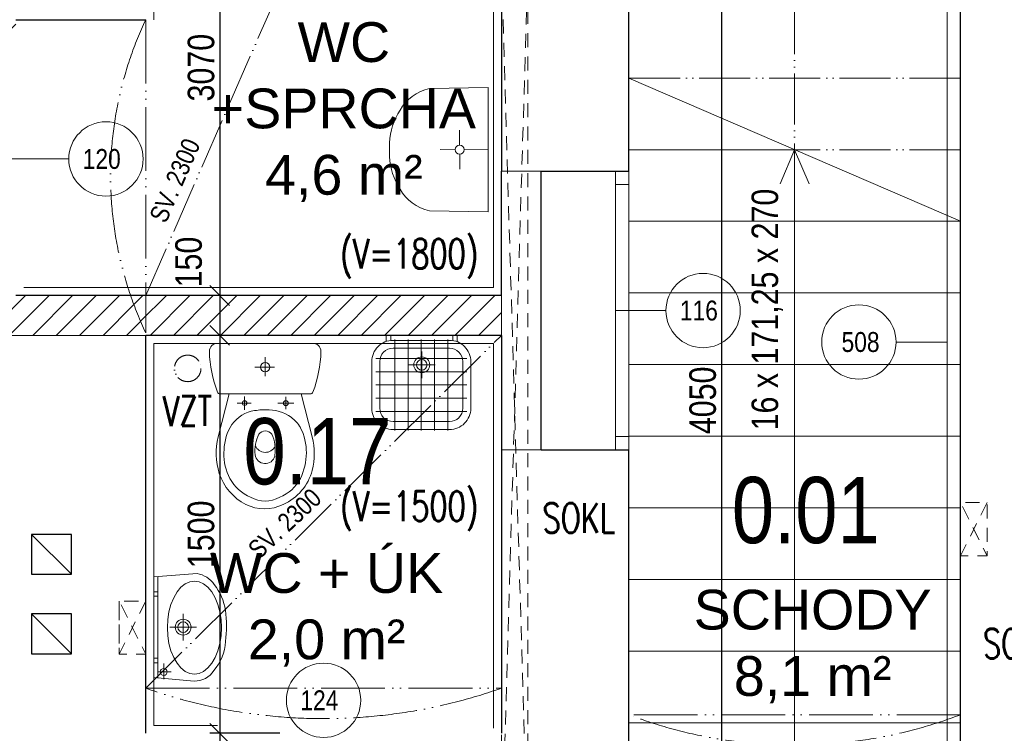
# Model space of a CAD drawing. Header units: millimetres. Extents: x -300958 to -108039, y 30118 to 292543.
# Tile 62 of 256: x -287838 to -284128, y 127265 to 129955. Entities that reach past the tile are written whole.
import ezdxf
from ezdxf.enums import TextEntityAlignment as Align

# ---------------------------------------------------------------- set-up
doc = ezdxf.new("R2010")
doc.units = ezdxf.units.MM
doc.header["$MEASUREMENT"] = 0
doc.linetypes.add('ACAD_ISO05W100', pattern=[33, 24, -3, 0, -3, 0, -3])
doc.linetypes.add('DGN Style 2', pattern=[879.857395, 527.914437, -351.942958])
doc.layers.get('0').update_dxf_attribs({"lineweight": 13})
doc.layers.get('Defpoints').update_dxf_attribs({"color": 3, "lineweight": 13})
for name, color, linetype, lineweight in [('dims', 7, 'Continuous', 9), ('dvere', 7, 'Continuous', 9), ('Materiály', 1, 'Continuous', 13), ('navrh', 1, 'Continuous', 9), ('obklad', 8, 'Continuous', 5), ('popis', 7, 'Continuous', 9), ('PSV', 7, 'Continuous', 13), ('rost', 6, 'Continuous', 0), ('schody', 7, 'Continuous', 13), ('tenka', 7, 'Continuous', 13), ('texts', 3, 'Continuous', 30), ('walls', 7, 'Continuous', 13), ('zařizovací předměty', 7, 'Continuous', 9)]:
    doc.layers.add(name, color=color, linetype=linetype, lineweight=lineweight)
doc.styles.add('GENERATED_STYLE_8', font='arial.ttf')
doc.styles.get("Standard").update_dxf_attribs({"font": 'txt.shx'})
doc.styles.add('STYLE-0', font='ARIALN.TTF')
doc.styles.add('Style-Arial', font='arial.ttf')
doc.dimstyles.new('arch', dxfattribs={"dimscale": 50, "dimtxt": 2.5, "dimasz": 2.5, "dimexe": 1.25, "dimexo": 0.9, "dimtad": 1, "dimdec": 0, "dimtxsty": 'STYLE-0', "dimblk": 'ARCHTICK', "dimcen": 2.5, "dimadec": 0, "dimazin": 0, "dimtfac": 1, "dimtdec": 0, "dimtmove": 2, "dimatfit": 3, "dimldrblk": 'ARCHTICK', "dimfxl": 0, "dimarcsym": 0})

# ---------------------------------------------------------------- blocks, each defined once
blk = doc.blocks.new('wc_kombi')
at = {"color": 0, "linetype": 'ByBlock', "lineweight": -2}
for p, q in [((0.1775, 0), (-0.1775, 0)), ((0.0002, -0.1237), (0.0002, -0.0524)), ((-0.0347, -0.0898), (0.0384, -0.0898)), ((-0.1356, -0.1907), (-0.1773, -0.3527)), ((-0.1706, -0.1907), (0.1706, -0.1907)), ((0.1357, -0.1907), (-0.1356, -0.1907)), ((-0.0778, -0.2013), (-0.0778, -0.2482)), ((0.0775, -0.2004), (0.0775, -0.2501)), ((0.1773, -0.3527), (0.1357, -0.1907)), ((-0.1078, -0.2257), (-0.0478, -0.2257)), ((0.0013, -0.2508), (-0.0024, -0.2508)), ((0.0534, -0.2257), (0.106, -0.2257)), ((-0.0366, -0.4251), (-0.0367, -0.4214))]:
    blk.add_line(p, q, dxfattribs=at)
for centre, radius in [((0, -0.0898), 0.0171), ((-0.0778, -0.2257), 0.00927), ((0.0775, -0.2252), 0.0089)]:
    blk.add_circle(centre, radius, dxfattribs=at)
for centre, radius, start, end in [((-0.1801, -0.0299), 0.03, 84.9385, 181.5621), ((0.1801, -0.0299), 0.03, 358.4383, 95.0618), ((0.2615, -0.0178), 0.4718, 181.5608, 200.6512), ((-0.2615, -0.0178), 0.4718, 339.3489, 358.4387), ((-0.1706, -0.1807), 0.01, 200.6489, 270.0028), ((0.1706, -0.1807), 0.01, 270, 339.3483), ((-0.0114, -0.3985), 0.148, 86.5055, 126.0101), ((0.006, -0.4465), 0.1958, 76.3604, 91.3715), ((0.0217, -0.3796), 0.1271, 29.404, 76.1254), ((-0.0104, -0.3911), 0.1427, 128.0842, 148.8348), ((0.0459, -0.4104), 0.2012, 152.4237, 180.8026), ((-0.0005, -0.3598), 0.0297, 36.344, 144.2662), ((-0.0371, -0.4083), 0.1924, 358.536, 28.2377), ((0.0816, -0.4165), 0.2666, 166.1457, 193.5616), ((0.1001, -0.402), 0.1382, 154.478, 188.0608), ((-0.0958, -0.404), 0.1343, 353.2317, 27.4086), ((-0.0653, -0.4139), 0.2501, 342.2461, 14.1632), ((-0.0006, -0.3697), 0.0413, 206.767, 336.409), ((0.0659, -0.4119), 0.2212, 180.3296, 206.1001), ((0, -0.4154), 0.0378, 194.8362, 353.2743), ((-0.0346, -0.4193), 0.19, 331.7361, 1.8342), ((0.013, -0.4271), 0.1975, 195.246, 245.7395), ((0.0046, -0.437), 0.1552, 207.7501, 247.4669), ((-0.0065, -0.4349), 0.1579, 292.8858, 331.8972), ((-0.019, -0.4276), 0.2019, 297.1495, 341.935), ((0, -0.4814), 0.1131, 240.9792, 299.0208), ((0.0025, -0.4644), 0.1593, 243.6726, 296.3274)]:
    blk.add_arc(centre, radius, start, end, dxfattribs=at)
blk = doc.blocks.new('umyvadlo_1')
at = {"layer": 'zařizovací předměty'}
for p, q in [((135306.9, 3682.7), (134839.2, 3677.7)), ((134839.2, 3677.7), (134845, 3457.2)), ((135074, 3590.2), (135073.1, 3680.2)), ((135306.9, 3682.7), (135305.9, 3462.1)), ((135057, 3572.8), (135000.3, 3572.2)), ((135091.4, 3573.2), (135148.1, 3573.8)), ((135074.4, 3555.8), (135075, 3499.1)), ((135103.2, 3309.4), (135050.9, 3308.9))]:
    blk.add_line(p, q, dxfattribs=at)
blk.add_arc((135074.2, 3573), 17.2, 180.6147766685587, 180.6147593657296, dxfattribs=at)
for centre, major_axis, start_param, end_param in [((134992.2, 3500.1), (-1.8, 169.1), 1.817828, 2.692319), ((135157.8, 3501.9), (-1.8, 169.1), 3.590866, 4.465357), ((135055.1, 3591.9), (-3, 283.1), 2.606109, 3.113176), ((135092.9, 3592.3), (-3, 283.1), 3.170009, 3.677076)]:
    blk.add_ellipse(centre, major_axis=major_axis, ratio=0.9, start_param=start_param, end_param=end_param, dxfattribs=at)
blk = doc.blocks.new('_ArchTick')
at = {"color": 0, "linetype": 'ByBlock', "flags": 128}
blk.add_lwpolyline([(-0.5, -0.5), (0.5, 0.5)], dxfattribs=at)
blk = doc.blocks.new('*D2006')
at = {"layer": 'Defpoints', "color": 0, "linetype": 'Continuous'}
for p in [(-286782.3, 131985), (-287084, 128915), (-286782.3, 128915)]:
    blk.add_point(p, dxfattribs=at)
at = {"layer": 'dims', "color": 0, "linetype": 'Continuous', "lineweight": -2}
for p, q in [((-286857.3, 131985), (-287121.5, 131985)), ((-287084, 131985), (-287084, 128915)), ((-286857.3, 128915), (-287121.5, 128915))]:
    blk.add_line(p, q, dxfattribs=at)
at = {"layer": 'dims', "color": 0, "linetype": 'Continuous', "lineweight": -2, "xscale": 75, "yscale": 75, "zscale": 75}
for p, rotation in [((-287084, 131985), 90), ((-287084, 128915), 270)]:
    blk.add_blockref('_ArchTick', p, dxfattribs=dict(at, rotation=rotation))
at = {"layer": 'dims', "color": 0, "linetype": 'Continuous', "insert": (-287153.8, 129774.2), "char_height": 100, "attachment_point": 5, "rotation": 90, "style": 'STYLE-0'}
blk.add_mtext('3070', dxfattribs=at)
blk = doc.blocks.new('*D2007')
at = {"layer": 'Defpoints', "color": 0, "linetype": 'Continuous'}
for p in [(-286782.3, 128765), (-287084, 127265), (-286782.3, 127265)]:
    blk.add_point(p, dxfattribs=at)
at = {"layer": 'dims', "color": 0, "linetype": 'Continuous', "lineweight": -2}
for p, q in [((-286857.3, 128765), (-287121.5, 128765)), ((-287084, 128765), (-287084, 127265)), ((-286857.3, 127265), (-287121.5, 127265))]:
    blk.add_line(p, q, dxfattribs=at)
at = {"layer": 'dims', "color": 0, "linetype": 'Continuous', "lineweight": -2, "xscale": 75, "yscale": 75, "zscale": 75}
for p, rotation in [((-287084, 128765), 90), ((-287084, 127265), 270)]:
    blk.add_blockref('_ArchTick', p, dxfattribs=dict(at, rotation=rotation))
at = {"layer": 'dims', "color": 0, "linetype": 'Continuous', "insert": (-287153.8, 128015), "char_height": 100, "attachment_point": 5, "rotation": 90, "style": 'STYLE-0'}
blk.add_mtext('1500', dxfattribs=at)
blk = doc.blocks.new('*D2011')
at = {"layer": 'Defpoints', "color": 0, "linetype": 'Continuous'}
for p in [(-286782.3, 127265), (-287084, 127165), (-286782.3, 127165)]:
    blk.add_point(p, dxfattribs=at)
at = {"layer": 'dims', "color": 0, "linetype": 'Continuous', "lineweight": -2}
for p, q in [((-286857.3, 127265), (-287121.5, 127265)), ((-287084, 127265), (-287084, 127165)), ((-286857.3, 127165), (-287121.5, 127165))]:
    blk.add_line(p, q, dxfattribs=at)
at = {"layer": 'dims', "color": 0, "linetype": 'Continuous', "lineweight": -2, "xscale": 75, "yscale": 75, "zscale": 75}
for p, rotation in [((-287084, 127265), 90), ((-287084, 127165), 270)]:
    blk.add_blockref('_ArchTick', p, dxfattribs=dict(at, rotation=rotation))
at = {"layer": 'dims', "color": 0, "linetype": 'Continuous', "insert": (-287200.7, 127042.7), "char_height": 100, "attachment_point": 5, "rotation": 90, "style": 'STYLE-0'}
blk.add_mtext('100', dxfattribs=at)
blk = doc.blocks.new('*D2012')
at = {"layer": 'Defpoints', "color": 0, "linetype": 'Continuous'}
for p in [(-286782.3, 128915), (-287084, 128765), (-286782.3, 128765)]:
    blk.add_point(p, dxfattribs=at)
at = {"layer": 'dims', "color": 0, "linetype": 'Continuous', "lineweight": -2}
for p, q in [((-286857.3, 128915), (-287121.5, 128915)), ((-287084, 128915), (-287084, 128765)), ((-286857.3, 128765), (-287121.5, 128765))]:
    blk.add_line(p, q, dxfattribs=at)
at = {"layer": 'dims', "color": 0, "linetype": 'Continuous', "lineweight": -2, "xscale": 75, "yscale": 75, "zscale": 75}
for p, rotation in [((-287084, 128915), 90), ((-287084, 128765), 270)]:
    blk.add_blockref('_ArchTick', p, dxfattribs=dict(at, rotation=rotation))
at = {"layer": 'dims', "color": 0, "linetype": 'Continuous', "insert": (-287200.7, 129041.5), "char_height": 100, "attachment_point": 5, "rotation": 90, "style": 'STYLE-0'}
blk.add_mtext('150', dxfattribs=at)
blk = doc.blocks.new('*D1895')
at = {"layer": 'Defpoints', "color": 0, "linetype": 'Continuous'}
for p in [(-284917.6, 130545), (-285193.7, 126495), (-284892, 126495)]:
    blk.add_point(p, dxfattribs=at)
at = {"layer": 'dims', "color": 0, "linetype": 'Continuous', "lineweight": -2}
for p, q in [((-284992.6, 130545), (-285231.2, 130545)), ((-285193.7, 130545), (-285193.7, 126495)), ((-284967, 126495), (-285231.2, 126495))]:
    blk.add_line(p, q, dxfattribs=at)
at = {"layer": 'dims', "color": 0, "linetype": 'Continuous', "lineweight": -2, "xscale": 75, "yscale": 75, "zscale": 75}
for p, rotation in [((-285193.7, 130545), 90), ((-285193.7, 126495), 270)]:
    blk.add_blockref('_ArchTick', p, dxfattribs=dict(at, rotation=rotation))
at = {"layer": 'dims', "color": 0, "linetype": 'Continuous', "insert": (-285263.5, 128520), "char_height": 100, "attachment_point": 5, "rotation": 90, "style": 'STYLE-0'}
blk.add_mtext('4050', dxfattribs=at)

msp = doc.modelspace()

# ---------------------------------------------------------------- hatches: boundary and pattern name
at = {"layer": 'Materiály', "linetype": 'Continuous'}
h = msp.add_hatch(dxfattribs=at)
h.set_pattern_fill('ANSI31', color=256, scale=500, style=0)
h.set_pattern_definition([(45, (-63000, 0), (-44.194174, 44.194174), [])])
edge = h.paths.add_edge_path()
edge.add_spline(control_points=[(-288002.6, 128765), (-287968.3, 128838.2), (-287942.6, 128915)], knot_values=[0.865605, 0.865605, 0.865605, 1, 1, 1], weights=[1, 0.98711, 0.977685], degree=2, periodic=0)
edge.add_line((-287942.6, 128915), (-288002.6, 128915))
edge.add_line((-288002.6, 128915), (-288002.6, 128765))
edge = h.paths.add_edge_path()
edge.add_line((-287362.6, 128765), (-286022.6, 128765))
edge.add_line((-286022.6, 128765), (-286022.6, 128915))
edge.add_line((-286022.6, 128915), (-287362.6, 128915))
edge.add_line((-287362.6, 128915), (-287362.6, 128775))
edge.add_arc((-286114.4, 129365), 1380.6, 199.0225, 205.2991, ccw=False)
edge.add_line((-287419.6, 128915), (-287942.6, 128915))
edge.add_spline(control_points=[(-287942.6, 128915), (-287968.3, 128838.2), (-288002.6, 128765)], knot_values=[0.865605, 0.865605, 0.865605, 1, 1, 1], weights=[0.977685, 0.98711, 1], degree=2, periodic=0)
edge.add_line((-288002.6, 128765), (-287362.6, 128765))
h.paths.add_polyline_path([(-287362.6, 128915), (-287419.6, 128915, 0.027393), (-287362.6, 128775)], flags=17)
h.paths.add_polyline_path([(-287970.1, 129880), (-287852.6, 129880), (-287852.6, 129955), (-288002.6, 129955), (-288002.3, 129954.5), (-288002.1, 129953.9), (-288001.8, 129953.4), (-288001.6, 129952.9), (-288001.4, 129952.3), (-288001.1, 129951.8), (-288000.9, 129951.3), (-288000.6, 129950.8), (-288000.4, 129950.2), (-288000.1, 129949.7), (-287999.9, 129949.2), (-287999.6, 129948.6), (-287999.4, 129948.1), (-287999.1, 129947.6), (-287998.9, 129947), (-287998.7, 129946.5), (-287998.4, 129946), (-287998.2, 129945.5), (-287997.9, 129944.9), (-287997.7, 129944.4), (-287997.4, 129943.9), (-287997.2, 129943.3), (-287996.9, 129942.8), (-287996.7, 129942.3), (-287996.5, 129941.7), (-287996.2, 129941.2), (-287996, 129940.7), (-287995.7, 129940.1), (-287995.5, 129939.6), (-287995.3, 129939.1), (-287995, 129938.5), (-287994.8, 129938), (-287994.5, 129937.5), (-287994.3, 129936.9), (-287994, 129936.4), (-287993.8, 129935.9), (-287993.6, 129935.3), (-287993.3, 129934.8), (-287993.1, 129934.3), (-287992.8, 129933.7), (-287992.6, 129933.2), (-287992.4, 129932.7), (-287992.1, 129932.1), (-287991.9, 129931.6), (-287991.6, 129931.1), (-287991.4, 129930.5), (-287991.2, 129930), (-287990.9, 129929.5), (-287990.7, 129928.9), (-287990.5, 129928.4), (-287990.2, 129927.8), (-287990, 129927.3), (-287989.7, 129926.8), (-287989.5, 129926.2), (-287989.3, 129925.7), (-287989, 129925.2), (-287988.8, 129924.6), (-287988.6, 129924.1), (-287988.3, 129923.6), (-287988.1, 129923), (-287987.9, 129922.5), (-287987.6, 129921.9), (-287987.4, 129921.4), (-287987.2, 129920.9), (-287986.9, 129920.3), (-287986.7, 129919.8), (-287986.4, 129919.3), (-287986.2, 129918.7), (-287986, 129918.2), (-287985.7, 129917.6), (-287985.5, 129917.1), (-287985.3, 129916.6), (-287985, 129916), (-287984.8, 129915.5), (-287984.6, 129914.9), (-287984.3, 129914.4), (-287984.1, 129913.9), (-287983.9, 129913.3), (-287983.7, 129912.8), (-287983.4, 129912.2), (-287983.2, 129911.7), (-287983, 129911.2), (-287982.7, 129910.6), (-287982.5, 129910.1), (-287982.3, 129909.5), (-287982, 129909), (-287981.8, 129908.5), (-287981.6, 129907.9), (-287981.3, 129907.4), (-287981.1, 129906.8), (-287980.9, 129906.3), (-287980.7, 129905.7), (-287980.4, 129905.2), (-287980.2, 129904.7), (-287980, 129904.1), (-287979.7, 129903.6), (-287979.5, 129903), (-287979.3, 129902.5), (-287979.1, 129901.9), (-287978.8, 129901.4), (-287978.6, 129900.9), (-287978.4, 129900.3), (-287978.2, 129899.8), (-287977.9, 129899.2), (-287977.7, 129898.7), (-287977.5, 129898.1), (-287977.2, 129897.6), (-287977, 129897.1), (-287976.8, 129896.5), (-287976.6, 129896), (-287976.3, 129895.4), (-287976.1, 129894.9), (-287975.9, 129894.3), (-287975.7, 129893.8), (-287975.4, 129893.2), (-287975.2, 129892.7), (-287975, 129892.1), (-287974.8, 129891.6), (-287974.6, 129891.1), (-287974.3, 129890.5), (-287974.1, 129890), (-287973.9, 129889.4), (-287973.7, 129888.9), (-287973.4, 129888.3), (-287973.2, 129887.8), (-287973, 129887.2), (-287972.8, 129886.7), (-287972.5, 129886.1), (-287972.3, 129885.6), (-287972.1, 129885), (-287971.9, 129884.5), (-287971.7, 129883.9), (-287971.4, 129883.4), (-287971.2, 129882.9), (-287971, 129882.3), (-287970.8, 129881.8), (-287970.6, 129881.2), (-287970.3, 129880.7), (-287970.1, 129880.1)])
h.paths.add_polyline_path([(-288002.6, 129955), (-287987.7, 129922.1), (-287987.9, 129922.5), (-287988.1, 129923), (-287988.3, 129923.6), (-287988.6, 129924.1), (-287988.8, 129924.6), (-287989, 129925.2), (-287989.3, 129925.7), (-287989.5, 129926.2), (-287989.7, 129926.8), (-287990, 129927.3), (-287990.2, 129927.8), (-287990.5, 129928.4), (-287990.7, 129928.9), (-287990.9, 129929.5), (-287991.2, 129930), (-287991.4, 129930.5), (-287991.6, 129931.1), (-287991.9, 129931.6), (-287992.1, 129932.1), (-287992.4, 129932.7), (-287992.6, 129933.2), (-287992.8, 129933.7), (-287993.1, 129934.3), (-287993.3, 129934.8), (-287993.6, 129935.3), (-287993.8, 129935.9), (-287994, 129936.4), (-287994.3, 129936.9), (-287994.5, 129937.5), (-287994.8, 129938), (-287995, 129938.5), (-287995.3, 129939.1), (-287995.5, 129939.6), (-287995.7, 129940.1), (-287996, 129940.7), (-287996.2, 129941.2), (-287996.5, 129941.7), (-287996.7, 129942.3), (-287996.9, 129942.8), (-287997.2, 129943.3), (-287997.4, 129943.9), (-287997.7, 129944.4), (-287997.9, 129944.9), (-287998.2, 129945.5), (-287998.4, 129946), (-287998.7, 129946.5), (-287998.9, 129947), (-287999.1, 129947.6), (-287999.4, 129948.1), (-287999.6, 129948.6), (-287999.9, 129949.2), (-288000.1, 129949.7), (-288000.4, 129950.2), (-288000.6, 129950.8), (-288000.9, 129951.3), (-288001.1, 129951.8), (-288001.4, 129952.3), (-288001.6, 129952.9), (-288001.8, 129953.4), (-288002.1, 129953.9), (-288002.3, 129954.5)])
h.paths.add_polyline_path([(-287987.7, 129922.1), (-287973.6, 129888.6), (-287973.7, 129888.9), (-287973.9, 129889.4), (-287974.1, 129890), (-287974.3, 129890.5), (-287974.6, 129891.1), (-287974.8, 129891.6), (-287975, 129892.1), (-287975.2, 129892.7), (-287975.4, 129893.2), (-287975.7, 129893.8), (-287975.9, 129894.3), (-287976.1, 129894.9), (-287976.3, 129895.4), (-287976.6, 129896), (-287976.8, 129896.5), (-287977, 129897.1), (-287977.2, 129897.6), (-287977.5, 129898.1), (-287977.7, 129898.7), (-287977.9, 129899.2), (-287978.2, 129899.8), (-287978.4, 129900.3), (-287978.6, 129900.9), (-287978.8, 129901.4), (-287979.1, 129901.9), (-287979.3, 129902.5), (-287979.5, 129903), (-287979.7, 129903.6), (-287980, 129904.1), (-287980.2, 129904.7), (-287980.4, 129905.2), (-287980.7, 129905.7), (-287980.9, 129906.3), (-287981.1, 129906.8), (-287981.3, 129907.4), (-287981.6, 129907.9), (-287981.8, 129908.5), (-287982, 129909), (-287982.3, 129909.5), (-287982.5, 129910.1), (-287982.7, 129910.6), (-287983, 129911.2), (-287983.2, 129911.7), (-287983.4, 129912.2), (-287983.7, 129912.8), (-287983.9, 129913.3), (-287984.1, 129913.9), (-287984.3, 129914.4), (-287984.6, 129914.9), (-287984.8, 129915.5), (-287985, 129916), (-287985.3, 129916.6), (-287985.5, 129917.1), (-287985.7, 129917.6), (-287986, 129918.2), (-287986.2, 129918.7), (-287986.4, 129919.3), (-287986.7, 129919.8), (-287986.9, 129920.3), (-287987.2, 129920.9), (-287987.4, 129921.4), (-287987.6, 129921.9)])
h.paths.add_polyline_path([(-287973.6, 129888.6), (-287960.2, 129854.7), (-287960.3, 129854.7), (-287960.5, 129855.3), (-287960.7, 129855.8), (-287960.9, 129856.4), (-287961.1, 129856.9), (-287961.3, 129857.5), (-287961.5, 129858.1), (-287961.7, 129858.6), (-287962, 129859.2), (-287962.2, 129859.7), (-287962.4, 129860.3), (-287962.6, 129860.8), (-287962.8, 129861.4), (-287963, 129861.9), (-287963.2, 129862.5), (-287963.4, 129863), (-287963.6, 129863.6), (-287963.9, 129864.1), (-287964.1, 129864.7), (-287964.3, 129865.2), (-287964.5, 129865.8), (-287964.7, 129866.3), (-287964.9, 129866.9), (-287965.1, 129867.5), (-287965.4, 129868), (-287965.6, 129868.6), (-287965.8, 129869.1), (-287966, 129869.7), (-287966.2, 129870.2), (-287966.4, 129870.8), (-287966.6, 129871.3), (-287966.9, 129871.9), (-287967.1, 129872.4), (-287967.3, 129873), (-287967.5, 129873.5), (-287967.7, 129874.1), (-287967.9, 129874.6), (-287968.2, 129875.2), (-287968.4, 129875.7), (-287968.6, 129876.3), (-287968.8, 129876.8), (-287969, 129877.4), (-287969.3, 129877.9), (-287969.5, 129878.5), (-287969.7, 129879), (-287969.9, 129879.6), (-287970.1, 129880.1), (-287970.3, 129880.7), (-287970.6, 129881.2), (-287970.8, 129881.8), (-287971, 129882.3), (-287971.2, 129882.9), (-287971.4, 129883.4), (-287971.7, 129883.9), (-287971.9, 129884.5), (-287972.1, 129885), (-287972.3, 129885.6), (-287972.5, 129886.1), (-287972.8, 129886.7), (-287973, 129887.2), (-287973.2, 129887.8), (-287973.4, 129888.3)])
h.paths.add_polyline_path([(-287947.8, 129820.1), (-287946, 129815), (-287946, 129815), (-287946.2, 129815.6), (-287946.4, 129816.1), (-287946.6, 129816.7), (-287946.8, 129817.2), (-287946.9, 129817.8), (-287947.1, 129818.4), (-287947.3, 129818.9), (-287947.5, 129819.5), (-287947.7, 129820.1)])
h.paths.add_polyline_path([(-287960.2, 129854.6), (-287947.8, 129820.2), (-287947.9, 129820.6), (-287948.1, 129821.2), (-287948.3, 129821.8), (-287948.5, 129822.3), (-287948.7, 129822.9), (-287948.9, 129823.4), (-287949.1, 129824), (-287949.3, 129824.6), (-287949.5, 129825.1), (-287949.7, 129825.7), (-287949.9, 129826.2), (-287950.1, 129826.8), (-287950.3, 129827.4), (-287950.5, 129827.9), (-287950.7, 129828.5), (-287950.9, 129829.1), (-287951.1, 129829.6), (-287951.3, 129830.2), (-287951.5, 129830.7), (-287951.7, 129831.3), (-287951.9, 129831.9), (-287952.1, 129832.4), (-287952.3, 129833), (-287952.5, 129833.5), (-287952.7, 129834.1), (-287952.9, 129834.7), (-287953.1, 129835.2), (-287953.3, 129835.8), (-287953.5, 129836.3), (-287953.7, 129836.9), (-287953.9, 129837.5), (-287954.1, 129838), (-287954.3, 129838.6), (-287954.5, 129839.1), (-287954.7, 129839.7), (-287954.9, 129840.2), (-287955.1, 129840.8), (-287955.3, 129841.4), (-287955.5, 129841.9), (-287955.7, 129842.5), (-287955.9, 129843), (-287956.1, 129843.6), (-287956.3, 129844.2), (-287956.5, 129844.7), (-287956.7, 129845.3), (-287957, 129845.8), (-287957.2, 129846.4), (-287957.4, 129846.9), (-287957.6, 129847.5), (-287957.8, 129848.1), (-287958, 129848.6), (-287958.2, 129849.2), (-287958.4, 129849.7), (-287958.6, 129850.3), (-287958.8, 129850.8), (-287959, 129851.4), (-287959.2, 129851.9), (-287959.4, 129852.5), (-287959.6, 129853.1), (-287959.9, 129853.6), (-287960.1, 129854.2)])

# ---------------------------------------------------------------- linework, layer by layer
at = {"layer": 'dvere', "linetype": 'Continuous'}
msp.add_line((-287652.6, 129430), (-288839.9, 129430), dxfattribs=at)
at = {"layer": 'navrh'}
for p, q in [((-284342.6, 126345), (-284342.6, 130695)), ((-284292.6, 129195), (-285542.6, 129735)), ((-284917.6, 129465), (-285542.6, 129465)), ((-284917.6, 129465), (-284972.7, 129336)), ((-284917.6, 129465), (-284917.6, 126495)), ((-284917.6, 129465), (-284862.5, 129336)), ((-284292.6, 129195), (-285542.6, 129195)), ((-284292.6, 128925), (-285542.6, 128925)), ((-284292.6, 128655), (-285542.6, 128655)), ((-284292.6, 128385), (-285542.6, 128385)), ((-284292.6, 128115), (-285542.6, 128115)), ((-284292.6, 127845), (-285542.6, 127845)), ((-284292.6, 127575), (-285542.6, 127575)), ((-284292.6, 127305), (-285542.6, 127305))]:
    msp.add_line(p, q, dxfattribs=at)
at = {"layer": 'navrh', "linetype": 'ACAD_ISO05W100', "ltscale": 8}
for p, q in [((-284917.6, 130545), (-284917.6, 129465)), ((-284292.6, 129735), (-285542.6, 129735)), ((-284292.6, 129465), (-284917.6, 129465))]:
    msp.add_line(p, q, dxfattribs=at)
at = {"layer": 'navrh', "linetype": 'Continuous', "lineweight": 30}
for p, q in [((-286022.6, 128915), (-287852.6, 128915)), ((-286022.6, 128765), (-287362.6, 128765))]:
    msp.add_line(p, q, dxfattribs=at)
at = {"layer": 'obklad', "linetype": 'Continuous'}
for p, q in [((-286052.6, 128945), (-287822.6, 128945)), ((-286052.6, 128735), (-287332.6, 128735)), ((-287332.6, 128735), (-287332.6, 127295)), ((-286052.6, 128735), (-286052.6, 127285)), ((-287332.6, 127295), (-287092.6, 127295))]:
    msp.add_line(p, q, dxfattribs=at)
at = {"layer": 'obklad', "linetype": 'Continuous', "flags": 128}
msp.add_lwpolyline([(-286052.6, 128945), (-286052.6, 131955), (-287332.6, 131955), (-287332.6, 129955)], dxfattribs=at)
at = {"layer": 'PSV', "linetype": 'Continuous', "lineweight": 0}
for p, q in [((-285542.6, 128858.6), (-285402.5, 128858.6)), ((-284342.6, 128740), (-284535.4, 128740))]:
    msp.add_line(p, q, dxfattribs=at)
for centre in [(-287512.5, 129430), (-285262.5, 128858.6), (-284675.5, 128740), (-286692.6, 127389.4)]:
    msp.add_circle(centre, 140.1, dxfattribs=at)
at = {"layer": 'rost', "linetype": 'ACAD_ISO05W100', "lineweight": 0, "ltscale": 8}
for p, q in [((-287362.6, 128915), (-286022.6, 131985)), ((-287362.6, 127435), (-286022.6, 128765))]:
    msp.add_line(p, q, dxfattribs=at)
at = {"layer": 'tenka', "linetype": 'ACAD_ISO05W100', "ltscale": 10}
for p, q in [((-287362.6, 129955), (-287362.6, 128775)), ((-287362.6, 127435), (-286022.6, 127435)), ((-284292.6, 127335), (-285542.6, 127335))]:
    msp.add_line(p, q, dxfattribs=at)
at = {"layer": 'tenka', "linetype": 'DGN Style 2'}
for p, q in [((-285872.6, 129383.6), (-286022.6, 129383.6)), ((-285872.6, 128333.6), (-286022.6, 128333.6))]:
    msp.add_line(p, q, dxfattribs=at)
at = {"layer": 'tenka', "linetype": 'Continuous'}
for p, q in [((-285592.6, 128333.6), (-285592.6, 129383.6)), ((-285542.6, 128333.6), (-285542.6, 129383.6)), ((-285542.6, 129333.6), (-285592.6, 129333.6)), ((-286022.6, 128765), (-286022.6, 128915)), ((-285542.6, 128858.6), (-285592.6, 128858.6)), ((-288002.6, 128765), (-287362.6, 128765)), ((-285542.6, 128383.6), (-285592.6, 128383.6))]:
    msp.add_line(p, q, dxfattribs=at)
at = {"layer": 'tenka', "linetype": 'DGN Style 2', "ltscale": 0.1, "flags": 128}
for points in [[(-286022.6, 132085), (-286022.6, 126795), (-285922.6, 126795), (-285922.6, 132085)], [(-284292.6, 128134.6), (-284292.6, 127934.6), (-284192.6, 127934.6), (-284192.6, 128134.6)], [(-287462.6, 127763.4), (-287462.6, 127563.4), (-287362.6, 127563.4), (-287362.6, 127763.4)]]:
    msp.add_lwpolyline(points, close=True, dxfattribs=at)
for points in [[(-285922.6, 130165), (-286022.6, 126795), (-286022.6, 130165), (-285922.6, 126795)], [(-284192.6, 128134.6), (-284292.6, 127934.6), (-284292.6, 128134.6), (-284192.6, 127934.6)], [(-287362.6, 127763.4), (-287462.6, 127563.4), (-287462.6, 127763.4), (-287362.6, 127563.4)]]:
    msp.add_lwpolyline(points, dxfattribs=at)
at = {"layer": 'tenka', "linetype": 'ACAD_ISO05W100', "ltscale": 10, "flags": 128}
for points in [[(-287362.6, 129955, 0.224435), (-287362.6, 128775)], [(-286022.6, 127435, -0.171111), (-287362.6, 127435)], [(-284292.6, 127335, -0.184056), (-285542.6, 127335)]]:
    msp.add_lwpolyline(points, format="xyb", dxfattribs=at)
at = {"layer": 'walls', "linetype": 'Continuous', "lineweight": 30}
for p, q in [((-286022.6, 131985), (-286022.6, 129383.6)), ((-285542.6, 129383.6), (-285542.6, 131985)), ((-284292.6, 125495), (-284292.6, 131985)), ((-287852.6, 129955), (-287362.6, 129955)), ((-286022.6, 128915), (-286022.6, 129383.6)), ((-285872.6, 129383.6), (-285542.6, 129383.6)), ((-285872.6, 128333.6), (-285872.6, 129383.6)), ((-287362.6, 128915), (-287512.6, 128915)), ((-287362.6, 127265), (-287362.6, 128765)), ((-286022.6, 128765), (-286022.6, 127265)), ((-285872.6, 128333.6), (-285542.6, 128333.6)), ((-285542.6, 126795), (-285542.6, 128333.6)), ((-287792.6, 128015), (-287642.6, 127865)), ((-287792.6, 127715), (-287642.6, 127565))]:
    msp.add_line(p, q, dxfattribs=at)
at = {"layer": 'walls', "linetype": 'Continuous', "lineweight": 30, "flags": 128}
for points in [[(-287642.6, 127865), (-287642.6, 128015), (-287792.6, 128015), (-287792.6, 127865)], [(-287642.6, 127565), (-287642.6, 127715), (-287792.6, 127715), (-287792.6, 127565)]]:
    msp.add_lwpolyline(points, close=True, dxfattribs=at)
at = {"layer": 'zařizovací předměty', "linetype": 'ByBlock'}
for p, q in [((-286456.5, 128765), (-286456.5, 128742.1)), ((-286188.7, 128765), (-286456.5, 128765)), ((-286439.2, 128765), (-286439.2, 128745.8)), ((-286205.9, 128765), (-286205.9, 128745.4)), ((-286188.7, 128765), (-286188.7, 128740.8)), ((-286322.6, 128703.9), (-286322.6, 128603.9)), ((-286272.6, 128653.9), (-286372.6, 128653.9)), ((-287316.5, 127856.1), (-287316.5, 127473.6)), ((-287332.6, 127798.9), (-287316.5, 127798.9)), ((-287332.6, 127781.6), (-287316.5, 127781.6)), ((-287221.5, 127715), (-287221.5, 127615)), ((-287271.5, 127665), (-287171.5, 127665)), ((-287332.6, 127548.3), (-287316.5, 127548.3)), ((-287332.6, 127531.1), (-287316.5, 127531.1)), ((-287295, 127469.5), (-287295, 127527.8)), ((-287318.7, 127496.5), (-287266.9, 127496.5))]:
    msp.add_line(p, q, dxfattribs=at)
at = {"layer": 'zařizovací předměty', "linetype": 'Continuous'}
for p, q in [((-286424.4, 128749.8), (-286424.4, 128406.7)), ((-286374.4, 128749.8), (-286374.4, 128406.7)), ((-286324.4, 128749.8), (-286324.4, 128406.7)), ((-286274.4, 128749.8), (-286274.4, 128406.7)), ((-286224.4, 128749.8), (-286224.4, 128406.7)), ((-286152.9, 128678.2), (-286495.9, 128678.2)), ((-286152.9, 128628.2), (-286495.9, 128628.2)), ((-286152.9, 128578.2), (-286495.9, 128578.2)), ((-286152.9, 128528.2), (-286495.9, 128528.2)), ((-286152.9, 128478.2), (-286495.9, 128478.2))]:
    msp.add_line(p, q, dxfattribs=at)
at = {"layer": 'zařizovací předměty', "linetype": 'ByBlock'}
for points in [[(-286217.9, 128746.3), (-286430.9, 128746.3, 0.414214), (-286510.9, 128666.3), (-286510.9, 128490.1, 0.414214), (-286430.9, 128410.1), (-286217.9, 128410.1, 0.414214), (-286137.9, 128490.1), (-286137.9, 128666.3, 0.414214)], [(-286217.9, 128716.3), (-286430.9, 128716.3, 0.414214), (-286480.9, 128666.3), (-286480.9, 128490.1, 0.414214), (-286430.9, 128440.1), (-286217.9, 128440.1, 0.414214), (-286167.9, 128490.1), (-286167.9, 128666.3, 0.414214)], [(-287332.6, 127855), (-287169.2, 127866.9, -0.206315), (-287104.2, 127825.9, -0.131058), (-287062.7, 127728.7, -0.084511), (-287062.7, 127611, -0.173487), (-287106.4, 127502, -0.27073), (-287180.4, 127462), (-287332.6, 127475)]]:
    msp.add_lwpolyline(points, format="xyb", close=True, dxfattribs=at)
msp.add_lwpolyline([(-287179.3, 127488), (-287197, 127490.6), (-287214.1, 127498.5), (-287230.2, 127511.5), (-287244.8, 127529), (-287257.4, 127550.6), (-287267.5, 127575.7), (-287275.1, 127603.4), (-287279.7, 127632.9), (-287281.2, 127663.4), (-287279.7, 127693.9), (-287275.1, 127723.4), (-287267.5, 127751.1), (-287257.4, 127776.2), (-287244.8, 127797.8), (-287230.2, 127815.4), (-287214.1, 127828.3), (-287197, 127836.2), (-287179.3, 127838.9), (-287161.5, 127836.2), (-287144.4, 127828.3), (-287128.3, 127815.4), (-287113.7, 127797.8), (-287101.1, 127776.2), (-287091, 127751.1), (-287083.4, 127723.4), (-287078.8, 127693.9), (-287077.3, 127663.4), (-287078.8, 127632.9), (-287083.4, 127603.4), (-287091, 127575.7), (-287101.1, 127550.6), (-287113.7, 127529), (-287128.3, 127511.5), (-287144.4, 127498.5), (-287161.5, 127490.6), (-287179.3, 127488)], close=True, dxfattribs=at)
at = {"layer": 'zařizovací předměty', "linetype": 'ACAD_ISO05W100', "lineweight": 0, "ltscale": 5}
msp.add_circle((-287204.6, 128640.5), 50, dxfattribs=at)
at = {"layer": 'zařizovací předměty', "linetype": 'ByBlock'}
for centre, radius in [((-286322.6, 128653.9), 30), ((-286322.6, 128653.9), 20), ((-287221.5, 127665), 30), ((-287221.5, 127665), 20), ((-287295, 127496.5), 13.1)]:
    msp.add_circle(centre, radius, dxfattribs=at)

# ---------------------------------------------------------------- block references
at = {"layer": 'zařizovací předměty', "linetype": 'Continuous', "lineweight": 0, "rotation": 269.3852406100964}
msp.add_blockref('umyvadlo_1', (-288303.3, 264569.8), dxfattribs=at)
at = {"layer": 'zařizovací předměty', "linetype": 'Continuous', "extrusion": (0, 0, -1), "xscale": 1000, "yscale": 1000, "zscale": 1000}
msp.add_blockref('wc_kombi', (286912.6, 128735), dxfattribs=at)

# ---------------------------------------------------------------- texts
at = {"layer": 'obklad', "linetype": 'Continuous', "char_height": 112, "attachment_point": 4, "rotation": 0.0012, "line_spacing_factor": 0.765173, "style": 'Style-Arial'}
for s, insert in [('\\A1;{\\Fromans|c238;\\W0.7143; \\P(V=1800)}', (-286629.8, 129125.3)), ('\\A1;{\\Fromans|c238;\\W0.7143; \\P(V=1500)}', (-286629.8, 128174))]:
    msp.add_mtext(s, dxfattribs=dict(at, insert=insert))
at = {"layer": 'popis', "linetype": 'Continuous', "lineweight": 0, "char_height": 150, "width": 1303.837, "attachment_point": 2, "style": 'GENERATED_STYLE_8'}
for s, insert in [('WC +SPRCHA\\P4,6 m²', (-286616.1, 129945.5)), ('WC + ÚK\\P2,0 m²', (-286681.3, 127944.2)), ('SCHODY\\P8,1 m²', (-284849.9, 127806.1))]:
    msp.add_mtext(s, dxfattribs=dict(at, insert=insert))
at = {"layer": 'popis', "linetype": 'Continuous', "char_height": 112, "attachment_point": 4, "rotation": 0.0012, "line_spacing_factor": 0.765173, "style": 'Style-Arial'}
for insert in [(-285867.4, 128076.9), (-284207.8, 127603.4)]:
    msp.add_mtext('{\\Fromans|c238;\\W0.71429;SOKL}', dxfattribs=dict(at, insert=insert))
at = {"layer": 'PSV', "linetype": 'Continuous', "lineweight": 0, "style": 'STYLE-0'}
for s, p in [('120', (-287528.5, 129430)), ('116', (-285278.4, 128858.6)), ('508', (-284669.2, 128740)), ('124', (-286708.5, 127389.4))]:
    msp.add_text(s, height=75, dxfattribs=at).set_placement(p, align=Align.MIDDLE_CENTER)
at = {"layer": 'rost', "linetype": 'Continuous', "lineweight": 0, "char_height": 70, "width": 639.887, "attachment_point": 1, "style": 'STYLE-0'}
for insert, rotation in [((-287351.1, 129211.9), 66.4255), ((-286983.7, 127969.1), 42.9784)]:
    msp.add_mtext('SV. 2300', dxfattribs=dict(at, insert=insert, rotation=rotation))
at = {"layer": 'schody', "linetype": 'Continuous', "style": 'STYLE-0'}
msp.add_text('16 x 171,25 x 270', height=100, rotation=90, dxfattribs=at).set_placement((-285029.9, 128862.3), align=Align.MIDDLE_CENTER)
at = {"layer": 'texts', "linetype": 'Continuous', "lineweight": 0, "insert": (-286715.8, 128326.5), "char_height": 250, "attachment_point": 5, "line_spacing_factor": 0.722892}
msp.add_mtext('\\fArial Narrow|b0|i0|c238|p39;0.17', dxfattribs=at)
at = {"layer": 'texts', "linetype": 'Continuous', "lineweight": 0, "insert": (-284875.6, 128104.8), "char_height": 250, "width": 788.673, "attachment_point": 5}
msp.add_mtext('\\fArial Narrow|b0|i0|c238|p39;0.01', dxfattribs=at)
at = {"layer": 'zařizovací předměty', "linetype": 'Continuous', "insert": (-287297.7, 128479.4), "char_height": 112, "attachment_point": 4, "rotation": 0.0012, "line_spacing_factor": 0.765173, "style": 'Style-Arial'}
msp.add_mtext('{\\Fromans|c238;\\W0.71429;VZT}', dxfattribs=at)

# ---------------------------------------------------------------- dimensions: what is measured, and where the dimension line sits
at = {"layer": 'dims', "linetype": 'Continuous'}
for base, p1, p2, picture, middle in [((-287084, 128915), (-286782.3, 131985), (-286782.3, 128915), '*D2006', (-287153.8, 129774.2)), ((-285193.7, 126495), (-284917.6, 130545), (-284892, 126495), '*D1895', (-285263.5, 128520)), ((-287084, 128765), (-286782.3, 128915), (-286782.3, 128765), '*D2012', (-287200.7, 129041.5)), ((-287084, 127165), (-286782.3, 127265), (-286782.3, 127165), '*D2011', (-287200.7, 127042.7))]:
    dim = msp.add_linear_dim(base=base, p1=p1, p2=p2, angle=270, dimstyle='arch', override={"dimtxt": 2, "dimasz": 1.5, "dimexe": 0.75, "dimexo": 1.5, "dimgap": 0.375, "dimcen": 0.05}, dxfattribs=at)
    dim.commit()
    dim.dimension.update_dxf_attribs({"geometry": picture, "text_midpoint": middle, "dimtype": 160})
dim = msp.add_linear_dim(base=(-287084, 127265), p1=(-286782.3, 128765), p2=(-286782.3, 127265), angle=270, dimstyle='arch', override={"dimtxt": 2, "dimasz": 1.5, "dimexe": 0.75, "dimexo": 1.5, "dimgap": 0.375, "dimcen": 0.05}, dxfattribs=at)
dim.commit()
dim.dimension.update_dxf_attribs({"geometry": '*D2007', "text_midpoint": (-287153.8, 128015)})

doc.saveas('drawing.dxf')
